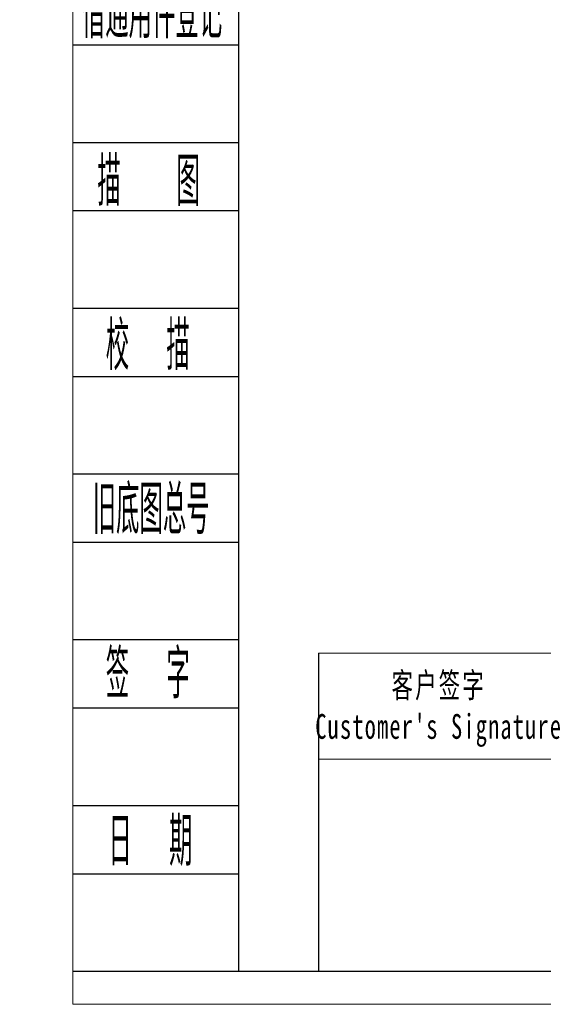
# Model space of a CAD drawing. Header units: millimetres. Extents: x -15 to 771, y 0 to 545.
# Tile 1 of 6: x -15 to 130, y 0 to 273. Entities that reach past the tile are written whole.
import ezdxf
from ezdxf.enums import TextEntityAlignment as Align

# ---------------------------------------------------------------- set-up
doc = ezdxf.new("R2010")
doc.units = ezdxf.units.MM
doc.header["$LTSCALE"] = 1.3
for name, color, linetype in [('2细线层', 4, 'Continuous'), ('6文字层', 3, 'Continuous'), ('7标注层', 4, 'Continuous')]:
    doc.layers.add(name, color=color, linetype=linetype)
doc.layers.add('图框_外框线', color=7, linetype='Continuous', lineweight=18)
doc.styles.add('PC_TEXTSTYLE', font='ISOCP.SHX', dxfattribs={"width": 0.707, "bigfont": 'GBCBIG.SHX'})
doc.styles.add('标准', font='txt', dxfattribs={"width": 0.667})

msp = doc.modelspace()

# ---------------------------------------------------------------- linework, layer by layer
at = {"layer": '2细线层'}
for p, q in [((-0.11, 265.67), (45.87, 265.67)), ((-0.11, 238.67), (45.87, 238.67)), ((-0.11, 219.77), (45.87, 219.77)), ((-0.11, 192.77), (45.87, 192.77)), ((-0.11, 173.87), (45.87, 173.87)), ((-0.11, 146.87), (45.87, 146.87)), ((-0.11, 127.97), (45.87, 127.97)), ((-0.11, 100.97), (45.87, 100.97)), ((-0.11, 82.07), (45.87, 82.07)), ((-0.11, 55.07), (45.87, 55.07)), ((-0.11, 36.17), (45.87, 36.17)), ((-0.11, 9.17), (45.87, 9.17))]:
    msp.add_line(p, q, dxfattribs=at)
at = {"layer": '7标注层', "color": 0}
msp.add_line((68.07, 97.24), (68.07, 9.17), dxfattribs=at)
at = {"layer": '图框_外框线'}
for p, q in [((68.07, 97.24), (761.38, 97.24)), ((68.07, 67.85), (761.38, 67.85))]:
    msp.add_line(p, q, dxfattribs=at)
at = {"layer": '图框_外框线', "color": 3}
msp.add_lwpolyline([(0, 0), (770.55, 0), (770.55, 544.89), (0, 544.89)], close=True, dxfattribs=at)
at = {"layer": '图框_外框线', "color": 3, "lineweight": 25}
msp.add_lwpolyline([(45.87, 9.17), (761.38, 9.17), (761.38, 535.72), (45.87, 535.72)], close=True, dxfattribs=at)

# ---------------------------------------------------------------- texts
at = {"layer": '6文字层', "color": 3, "style": 'PC_TEXTSTYLE'}
for s, width, p in [('借通用件登记', 0.667, (21.94, 274.89)), ('描   图', 0.6667, (21.01, 228.52)), ('校  描', 0.667, (20.77, 183.09)), ('旧底图总号', 0.667, (21.71, 137.66)), ('签  字', 0.667, (20.77, 92.23)), ('日  期', 0.667, (21.49, 45.66))]:
    msp.add_text(s, height=13.5, dxfattribs=dict(at, width=width)).set_placement(p, align=Align.MIDDLE)
at = {"layer": '图框_外框线', "color": 1, "insert": (101.4, 91.8), "char_height": 6.8569, "width": 85.3006, "attachment_point": 2, "style": '标准'}
msp.add_mtext("\\T1.1;客户签字\\PCustomer's Signature", dxfattribs=at)

doc.saveas('drawing.dxf')
